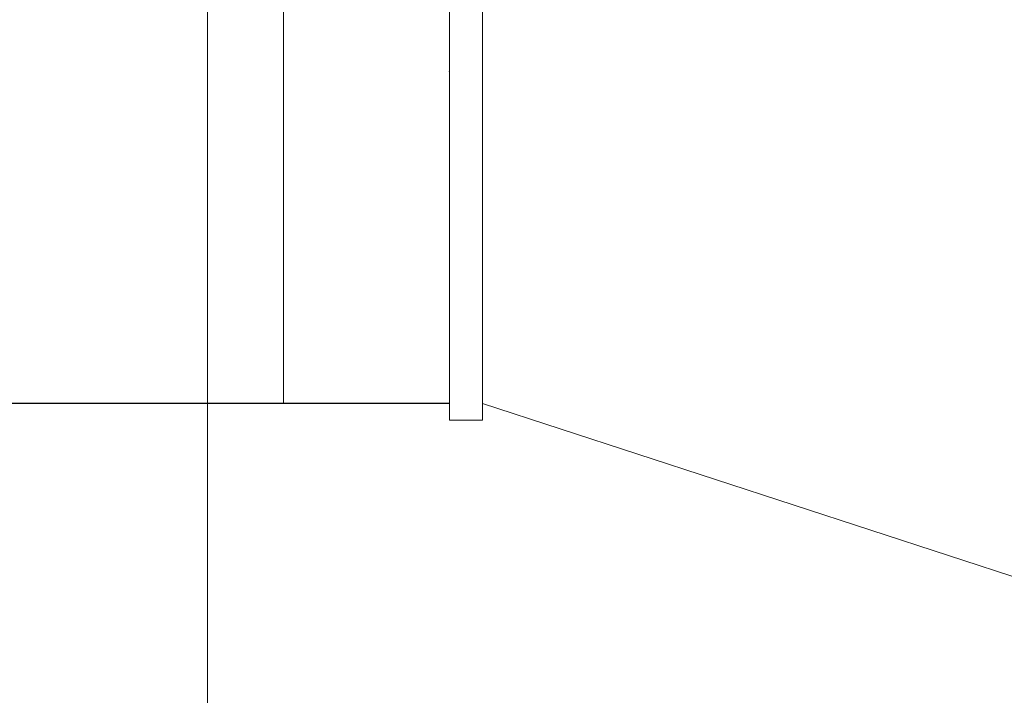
# Model space of a CAD drawing. Header units: millimetres. Extents: x -367720 to -162733, y 309172 to 337444.
# Tile 209 of 256: x -352579 to -352342, y 323571 to 323733. Entities that reach past the tile are written whole.
import ezdxf

# ---------------------------------------------------------------- set-up
doc = ezdxf.new("R2010")
doc.units = ezdxf.units.MM
doc.header["$LTSCALE"] = 10
doc.header["$MEASUREMENT"] = 0
doc.linetypes.add('ACAD_ISO03W100', pattern=[30, 12, -18])
doc.layers.get('0').update_dxf_attribs({"color": 255, "lineweight": 13})
for name, color, linetype, lineweight in [('VZ1', 6, 'Continuous', 18), ('vzt-jednotky', 3, 'Continuous', 13), ('vzt-odvod', 6, 'Continuous', 40), ('vzt-přívod', 2, 'Continuous', 40), ('vzt-spiro', 50, 'Continuous', 5), ('vzt-čárkkovaná', 50, 'ACAD_ISO03W100', 9)]:
    doc.layers.add(name, color=color, linetype=linetype, lineweight=lineweight)
doc.styles.add('ROMANS', font='ROMANS.shx', dxfattribs={"height": 80})

# ---------------------------------------------------------------- blocks, each defined once
blk = doc.blocks.new('A$C028E3DFD')
at = {"layer": 'vzt-spiro'}
for p, q in [((146, 84), (146, -84)), ((154, 84), (154, -84)), ((8, -125), (146, -80)), ((154, -84), (146, -84))]:
    blk.add_line(p, q, dxfattribs=at)
blk.add_point((154, 0), dxfattribs=at)
at = {"layer": 'vzt-čárkkovaná'}
for q in [(194, 80), (154, -80)]:
    blk.add_line((194, -80), q, dxfattribs=at)
blk = doc.blocks.new('ags')
at = {"color": 7, "linetype": 'Continuous'}
mesh = blk.add_polyface(dxfattribs=at)
corners = [(175, 806), (-525, 806), (-525, -594), (175, -594)]
mesh.append_faces([[corners[k] for k in face] for face in [(1, 2, 3), (3, 0, 1), (3, 2, 1), (1, 0, 3)]], dxfattribs={"vtx2": -1, "color": 7})
blk = doc.blocks.new('A$C44067DDB')
at = {"layer": 'vzt-odvod', "lineweight": 30}
blk.add_line((12807.5379, 11020.785, 2272), (11870.7073, 11020.785, 3550.6543), dxfattribs=at)
at = {"layer": 'vzt-jednotky'}
blk.add_blockref('ags', (13274.2624, 11101.7094), dxfattribs=at)
at = {"layer": 'vzt-čárkkovaná', "xscale": -1}
blk.add_blockref('A$C028E3DFD', (12961.5379, 11100.785, 2272), dxfattribs=at)
at = {"layer": 'VZ1', "extrusion": (1.04009e-13, 1, -4.87544e-15), "style": 'ROMANS', "width": 0.8, "flags": 1}
for tag in ['KOTA', 'USEK', 'TVAR', 'POS', 'NB2', 'NB1', 'VS', 'LT', 'D']:
    blk.add_attdef(tag, (-111318.983, 5039.0799, 11669.1415), '', height=1, dxfattribs=at)
at = {"layer": 'VZ1', "extrusion": (1, -3.06152e-16, 0), "style": 'ROMANS', "width": 0.8, "flags": 1}
for tag in ['NB2', 'NB1', 'PRUTOK', 'USEK', 'KOTA', 'NAZEV', 'PRIRUBA2', 'POS', 'MATERIAL', 'PRUMER', 'PLOCHA', 'LT', 'UHEL', 'R', 'D', 'TVAR']:
    blk.add_attdef(tag, (11669.1415, 5039.0799, 111318.983), '', height=1, rotation=90, dxfattribs=at)
at = {"layer": 'VZ1', "extrusion": (-2.71917e-32, 1, -4.44089e-16), "style": 'ROMANS', "width": 0.8, "flags": 1}
for tag, p in [('MATERIAL', (-177204.9859, 2943.2966, 11491.6104)), ('PRIRUBA', (-177204.9859, 2943.2966, 11491.6104)), ('PRUTOK', (-177204.9859, 2943.2966, 11491.6104)), ('PLOCHA', (-177204.9859, 2943.2966, 11491.6104)), ('OBVOD', (-177204.9859, 2943.2966, 11491.6104)), ('NAZEV', (-177204.9859, 2943.2966, 11491.6104)), ('KOTA', (-177204.9859, 2943.2966, 11491.6104)), ('USEK', (-177204.9859, 2943.2966, 11491.6104)), ('TVAR', (-177204.9859, 2943.2966, 11491.6104)), ('NBN', (-177204.9859, 2943.2966, 11491.6104)), ('POS', (-177204.9859, 2943.2966, 11491.6104)), ('NB3', (-177204.9859, 2943.2966, 11491.6104)), ('VS', (-177204.9859, 2943.2966, 11491.6104)), ('LT', (-177204.9859, 2943.2966, 11491.6104)), ('B', (-177204.9859, 2943.2966, 11491.6104)), ('R', (-177204.9859, 2943.2966, 11491.6104)), ('A', (-177204.9859, 2943.2966, 11491.6104)), ('MATERIAL', (-11332.888, 6131.7212, 9501.275)), ('MATERIAL', (-11332.9671, 2943.2966, 9501.275)), ('PRIRUBA', (-11332.888, 6131.7212, 9501.275)), ('PRIRUBA', (-11332.9671, 2943.2966, 9501.275)), ('PRUTOK', (-11332.888, 6131.7212, 9501.275)), ('PRUTOK', (-11332.9671, 2943.2966, 9501.275)), ('PLOCHA', (-11332.888, 6131.7212, 9501.275)), ('PLOCHA', (-11332.9671, 2943.2966, 9501.275)), ('OBVOD', (-11332.888, 6131.7212, 9501.275)), ('OBVOD', (-11332.9671, 2943.2966, 9501.275)), ('NAZEV', (-11332.888, 6131.7212, 9501.275)), ('NAZEV', (-11332.9671, 2943.2966, 9501.275)), ('KOTA', (-11332.888, 6131.7212, 9501.275)), ('USEK', (-11332.888, 6131.7212, 9501.275)), ('KOTA', (-11332.9671, 2943.2966, 9501.275)), ('USEK', (-11332.9671, 2943.2966, 9501.275)), ('TVAR', (-11332.888, 6131.7212, 9501.275)), ('TVAR', (-11332.9671, 2943.2966, 9501.275)), ('NBN', (-11332.888, 6131.7212, 9501.275)), ('NBN', (-11332.9671, 2943.2966, 9501.275)), ('POS', (-11332.888, 6131.7212, 9501.275)), ('NB3', (-11332.888, 6131.7212, 9501.275)), ('POS', (-11332.9671, 2943.2966, 9501.275)), ('NB3', (-11332.9671, 2943.2966, 9501.275)), ('VS', (-11332.888, 6131.7212, 9501.275)), ('LT', (-11332.888, 6131.7212, 9501.275)), ('VS', (-11332.9671, 2943.2966, 9501.275)), ('LT', (-11332.9671, 2943.2966, 9501.275)), ('B', (-11332.888, 6131.7212, 9501.275)), ('R', (-11332.888, 6131.7212, 9501.275)), ('A', (-11332.888, 6131.7212, 9501.275)), ('B', (-11332.9671, 2943.2966, 9501.275)), ('R', (-11332.9671, 2943.2966, 9501.275)), ('A', (-11332.9671, 2943.2966, 9501.275)), ('MATERIAL', (-109446.9123, 2943.2966, 9501.275)), ('PRIRUBA', (-109446.9123, 2943.2966, 9501.275)), ('PRUTOK', (-109446.9123, 2943.2966, 9501.275)), ('PLOCHA', (-109446.9123, 2943.2966, 9501.275)), ('OBVOD', (-109446.9123, 2943.2966, 9501.275)), ('NAZEV', (-109446.9123, 2943.2966, 9501.275)), ('KOTA', (-109446.9123, 2943.2966, 9501.275)), ('USEK', (-109446.9123, 2943.2966, 9501.275)), ('TVAR', (-109446.9123, 2943.2966, 9501.275)), ('NBN', (-109446.9123, 2943.2966, 9501.275)), ('POS', (-109446.9123, 2943.2966, 9501.275)), ('NB3', (-109446.9123, 2943.2966, 9501.275)), ('VS', (-109446.9123, 2943.2966, 9501.275)), ('LT', (-109446.9123, 2943.2966, 9501.275)), ('B', (-109446.9123, 2943.2966, 9501.275)), ('R', (-109446.9123, 2943.2966, 9501.275)), ('A', (-109446.9123, 2943.2966, 9501.275))]:
    blk.add_attdef(tag, p, '', height=1, dxfattribs=at)
at = {"layer": 'VZ1', "extrusion": (-1, 0, 0), "style": 'ROMANS', "width": 0.8, "flags": 1}
for tag, p in [('NB3', (-11312.8354, 2943.2966, -178642.0188)), ('PRUTOK', (-11312.8354, 2943.2966, -178642.0188)), ('USEK', (-11312.8354, 2943.2966, -178642.0188)), ('VS', (-11312.8354, 2943.2966, -178642.0188)), ('NAZEV', (-11312.8354, 2943.2966, -178642.0188)), ('KOTA', (-11312.8354, 2943.2966, -178642.0188)), ('POS', (-11312.8354, 2943.2966, -178642.0188)), ('MATERIAL', (-11312.8354, 2943.2966, -178642.0188)), ('PRIRUBA', (-11312.8354, 2943.2966, -178642.0188)), ('PLOCHA', (-11312.8354, 2943.2966, -178642.0188)), ('OBVOD', (-11312.8354, 2943.2966, -178642.0188)), ('R', (-11312.8354, 2943.2966, -178642.0188)), ('LT', (-11312.8354, 2943.2966, -178642.0188)), ('B', (-11312.8354, 2943.2966, -178642.0188)), ('A', (-11312.8354, 2943.2966, -178642.0188)), ('TVAR', (-11312.8354, 2943.2966, -178642.0188)), ('NB3', (-9322.5, 6131.7212, -12769.9209)), ('PRUTOK', (-9322.5, 6131.7212, -12769.9209)), ('USEK', (-9322.5, 6131.7212, -12769.9209)), ('VS', (-9322.5, 6131.7212, -12769.9209)), ('NAZEV', (-9322.5, 6131.7212, -12769.9209)), ('KOTA', (-9322.5, 6131.7212, -12769.9209)), ('POS', (-9322.5, 6131.7212, -12769.9209)), ('MATERIAL', (-9322.5, 6131.7212, -12769.9209)), ('PRIRUBA', (-9322.5, 6131.7212, -12769.9209)), ('PLOCHA', (-9322.5, 6131.7212, -12769.9209)), ('OBVOD', (-9322.5, 6131.7212, -12769.9209)), ('R', (-9322.5, 6131.7212, -12769.9209)), ('LT', (-9322.5, 6131.7212, -12769.9209)), ('B', (-9322.5, 6131.7212, -12769.9209)), ('A', (-9322.5, 6131.7212, -12769.9209)), ('TVAR', (-9322.5, 6131.7212, -12769.9209)), ('NB3', (-9322.5, 2943.2966, -12770)), ('PRUTOK', (-9322.5, 2943.2966, -12770)), ('USEK', (-9322.5, 2943.2966, -12770)), ('VS', (-9322.5, 2943.2966, -12770)), ('NAZEV', (-9322.5, 2943.2966, -12770)), ('KOTA', (-9322.5, 2943.2966, -12770)), ('POS', (-9322.5, 2943.2966, -12770)), ('MATERIAL', (-9322.5, 2943.2966, -12770)), ('PRIRUBA', (-9322.5, 2943.2966, -12770)), ('PLOCHA', (-9322.5, 2943.2966, -12770)), ('OBVOD', (-9322.5, 2943.2966, -12770)), ('R', (-9322.5, 2943.2966, -12770)), ('LT', (-9322.5, 2943.2966, -12770)), ('B', (-9322.5, 2943.2966, -12770)), ('A', (-9322.5, 2943.2966, -12770)), ('TVAR', (-9322.5, 2943.2966, -12770)), ('NB3', (-9322.5, 2943.2966, -110883.9452)), ('PRUTOK', (-9322.5, 2943.2966, -110883.9452)), ('USEK', (-9322.5, 2943.2966, -110883.9452)), ('VS', (-9322.5, 2943.2966, -110883.9452)), ('NAZEV', (-9322.5, 2943.2966, -110883.9452)), ('KOTA', (-9322.5, 2943.2966, -110883.9452)), ('POS', (-9322.5, 2943.2966, -110883.9452)), ('MATERIAL', (-9322.5, 2943.2966, -110883.9452)), ('PRIRUBA', (-9322.5, 2943.2966, -110883.9452)), ('PLOCHA', (-9322.5, 2943.2966, -110883.9452)), ('OBVOD', (-9322.5, 2943.2966, -110883.9452)), ('R', (-9322.5, 2943.2966, -110883.9452)), ('LT', (-9322.5, 2943.2966, -110883.9452)), ('B', (-9322.5, 2943.2966, -110883.9452)), ('A', (-9322.5, 2943.2966, -110883.9452)), ('TVAR', (-9322.5, 2943.2966, -110883.9452))]:
    blk.add_attdef(tag, p, '', height=1, rotation=270, dxfattribs=at)
at = {"layer": 'VZ1', "extrusion": (1, -2.32324e-14, 0), "style": 'ROMANS', "width": 0.8, "flags": 1}
for tag in ['NB2', 'NB1', 'PRUTOK', 'USEK', 'KOTA', 'NAZEV', 'PRIRUBA2', 'POS', 'MATERIAL', 'PRUMER', 'PLOCHA', 'LT', 'UHEL', 'R', 'D', 'TVAR']:
    blk.add_attdef(tag, (11224.1742, 2147.9426, 13745.0379), '', height=1, rotation=270, dxfattribs=at)
at = {"layer": 'VZ1', "extrusion": (-1.83691e-16, -1, 0), "style": 'ROMANS', "width": 0.8, "flags": 1}
for tag in ['POZNAMKA', 'NB2', 'NB1', 'DATA-HODNOTA', 'DATA-KLIC', 'PRUTOK', 'USEK', 'DRUHTLUM', 'ZETA', 'PR', 'TYP', 'NAZEV', 'POS', 'VETA']:
    blk.add_attdef(tag, (111863.9472, 3000, -10940.785), '', height=1, dxfattribs=at)
at = {"layer": 'VZ1', "extrusion": (0, 1, -1.26974e-15), "style": 'ROMANS', "width": 0.8, "flags": 1}
for tag in ['PRIRUBA2', 'MATERIAL', 'PRUMER', 'IZOLACE', 'PRUTOK', 'PLOCHA', 'NASTCE', 'NAZEV', 'KOTA', 'USEK', 'TVAR', 'POS', 'NB2', 'NB1', 'VS', 'LT', 'D']:
    blk.add_attdef(tag, (-111858.983, 2389.3275, 10075), '', height=1, dxfattribs=at)
at = {"layer": 'VZ1', "style": 'ROMANS', "width": 0.8, "flags": 1}
for tag in ['VS', 'OBVOD', 'USEK', 'IZOLACE', 'NASTCE', 'PRUTOK', 'KOTA', 'POS', 'PRIRUBA', 'PLOCHA', 'A1', 'TVAR', 'NB2', 'NB1', 'NAZEV', 'MATERIAL', 'LT', 'B1']:
    blk.add_attdef(tag, (12740, 9530), '', height=1, rotation=270, dxfattribs=at)
at = {"layer": 'VZ1', "extrusion": (0, -1, 0), "style": 'ROMANS', "width": 0.8, "flags": 1}
for tag, p in [('NBN', (179201.405, 2639.0523, -9490.3354)), ('NB3', (179201.405, 2639.0523, -9490.3354)), ('PRUTOK', (179201.405, 2639.0523, -9490.3354)), ('USEK', (179201.405, 2639.0523, -9490.3354)), ('VS', (179201.405, 2639.0523, -9490.3354)), ('NAZEV', (179201.405, 2639.0523, -9490.3354)), ('KOTA', (179201.405, 2639.0523, -9490.3354)), ('POS', (179201.405, 2639.0523, -9490.3354)), ('MATERIAL', (179201.405, 2639.0523, -9490.3354)), ('PRIRUBA', (179201.405, 2639.0523, -9490.3354)), ('PLOCHA', (179201.405, 2639.0523, -9490.3354)), ('OBVOD', (179201.405, 2639.0523, -9490.3354)), ('R', (179201.405, 2639.0523, -9490.3354)), ('LT', (179201.405, 2639.0523, -9490.3354)), ('B', (179201.405, 2639.0523, -9490.3354)), ('A', (179201.405, 2639.0523, -9490.3354)), ('TVAR', (179201.405, 2639.0523, -9490.3354)), ('NBN', (13329.3863, 2639.0523, -7500)), ('NB3', (13329.3863, 2639.0523, -7500)), ('PRUTOK', (13329.3863, 2639.0523, -7500)), ('USEK', (13329.3863, 2639.0523, -7500)), ('VS', (13329.3863, 2639.0523, -7500)), ('NAZEV', (13329.3863, 2639.0523, -7500)), ('KOTA', (13329.3863, 2639.0523, -7500)), ('POS', (13329.3863, 2639.0523, -7500)), ('MATERIAL', (13329.3863, 2639.0523, -7500)), ('PRIRUBA', (13329.3863, 2639.0523, -7500)), ('PLOCHA', (13329.3863, 2639.0523, -7500)), ('OBVOD', (13329.3863, 2639.0523, -7500)), ('R', (13329.3863, 2639.0523, -7500)), ('LT', (13329.3863, 2639.0523, -7500)), ('B', (13329.3863, 2639.0523, -7500)), ('A', (13329.3863, 2639.0523, -7500)), ('TVAR', (13329.3863, 2639.0523, -7500)), ('TVAR', (111443.3315, 2639.0523, -7500)), ('A', (111443.3315, 2639.0523, -7500)), ('B', (111443.3315, 2639.0523, -7500)), ('LT', (111443.3315, 2639.0523, -7500)), ('R', (111443.3315, 2639.0523, -7500)), ('OBVOD', (111443.3315, 2639.0523, -7500)), ('PLOCHA', (111443.3315, 2639.0523, -7500)), ('PRIRUBA', (111443.3315, 2639.0523, -7500)), ('MATERIAL', (111443.3315, 2639.0523, -7500)), ('POS', (111443.3315, 2639.0523, -7500)), ('KOTA', (111443.3315, 2639.0523, -7500)), ('NAZEV', (111443.3315, 2639.0523, -7500)), ('VS', (111443.3315, 2639.0523, -7500)), ('USEK', (111443.3315, 2639.0523, -7500)), ('PRUTOK', (111443.3315, 2639.0523, -7500)), ('NB3', (111443.3315, 2639.0523, -7500)), ('NBN', (111443.3315, 2639.0523, -7500)), ('NBN', (111443.3315, 2639.0523, -7500)), ('NB3', (111443.3315, 2639.0523, -7500)), ('PRUTOK', (111443.3315, 2639.0523, -7500)), ('USEK', (111443.3315, 2639.0523, -7500)), ('VS', (111443.3315, 2639.0523, -7500)), ('NAZEV', (111443.3315, 2639.0523, -7500)), ('KOTA', (111443.3315, 2639.0523, -7500)), ('POS', (111443.3315, 2639.0523, -7500)), ('MATERIAL', (111443.3315, 2639.0523, -7500)), ('PRIRUBA', (111443.3315, 2639.0523, -7500)), ('PLOCHA', (111443.3315, 2639.0523, -7500)), ('OBVOD', (111443.3315, 2639.0523, -7500)), ('R', (111443.3315, 2639.0523, -7500)), ('LT', (111443.3315, 2639.0523, -7500)), ('B', (111443.3315, 2639.0523, -7500)), ('A', (111443.3315, 2639.0523, -7500)), ('TVAR', (111443.3315, 2639.0523, -7500))]:
    blk.add_attdef(tag, p, '', height=1, rotation=90, dxfattribs=at)
at = {"layer": 'VZ1', "extrusion": (2.83287e-14, -1, 0), "style": 'ROMANS', "width": 0.8, "flags": 1}
for tag, p in [('IZOLACE', (4619.6938, 3000, -5099.5832)), ('NASTCE', (4619.6938, 3000, -5099.5832)), ('NB2', (4619.6938, 3000, -5099.5832)), ('NB1', (4619.6938, 3000, -5099.5832)), ('VS', (4619.6938, 3000, -5099.5832)), ('PRUTOK', (4619.6938, 3000, -5099.5832)), ('USEK', (4619.6938, 3000, -5099.5832)), ('KOTA', (4619.6938, 3000, -5099.5832)), ('NAZEV', (4619.6938, 3000, -5099.5832)), ('PRIRUBA2', (4619.6938, 3000, -5099.5832)), ('POS', (4619.6938, 3000, -5099.5832)), ('MATERIAL', (4619.6938, 3000, -5099.5832)), ('PRUMER', (4619.6938, 3000, -5099.5832)), ('PLOCHA', (4619.6938, 3000, -5099.5832)), ('LT', (4619.6938, 3000, -5099.5832)), ('D', (4619.6938, 3000, -5099.5832)), ('TVAR', (4619.6938, 3000, -5099.5832)), ('IZOLACE', (102733.639, 3000, -4512.6709)), ('NASTCE', (102733.639, 3000, -4512.6709)), ('NB2', (102733.639, 3000, -4512.6709)), ('NB1', (102733.639, 3000, -4512.6709)), ('VS', (102733.639, 3000, -4512.6709)), ('PRUTOK', (102733.639, 3000, -4512.6709)), ('USEK', (102733.639, 3000, -4512.6709)), ('KOTA', (102733.639, 3000, -4512.6709)), ('NAZEV', (102733.639, 3000, -4512.6709)), ('PRIRUBA2', (102733.639, 3000, -4512.6709)), ('POS', (102733.639, 3000, -4512.6709)), ('MATERIAL', (102733.639, 3000, -4512.6709)), ('PRUMER', (102733.639, 3000, -4512.6709)), ('PLOCHA', (102733.639, 3000, -4512.6709)), ('LT', (102733.639, 3000, -4512.6709)), ('D', (102733.639, 3000, -4512.6709)), ('TVAR', (102733.639, 3000, -4512.6709))]:
    blk.add_attdef(tag, p, '', height=1, dxfattribs=at)
at = {"layer": 'vzt-přívod', "lineweight": 30, "extrusion": (-1, 0, 0), "style": 'ROMANS', "width": 0.8, "flags": 1}
for p in [(-11312.8354, 2943.2966, -178642.0188), (-9322.5, 6131.7212, -12769.9209), (-9322.5, 2943.2966, -12770), (-9322.5, 2943.2966, -110883.9452)]:
    blk.add_attdef('NBN', p, '', height=1, rotation=270, dxfattribs=at)
at = {"layer": 'vzt-přívod', "lineweight": 30, "extrusion": (0.707107, 0.707107, 0), "style": 'ROMANS', "width": 0.8, "flags": 1}
for tag, p in [('PRIRUBA2', (-1079.1254, 2936.5022, 15975.6328)), ('MATERIAL', (-1079.1254, 2936.5022, 15975.6328)), ('PRUMER', (-1079.1254, 2936.5022, 15975.6328)), ('IZOLACE', (-1079.1254, 2936.5022, 15975.6328)), ('PRUTOK', (-1079.1254, 2936.5022, 15975.6328)), ('PLOCHA', (-1079.1254, 2936.5022, 15975.6328)), ('NASTCE', (-1079.1254, 2936.5022, 15975.6328)), ('NAZEV', (-1079.1254, 2936.5022, 15975.6328)), ('KOTA', (-1079.1254, 2936.5022, 15975.6328)), ('USEK', (-1079.1254, 2936.5022, 15975.6328)), ('TVAR', (-1079.1254, 2936.5022, 15975.6328)), ('POS', (-1079.1254, 2936.5022, 15975.6328)), ('NB2', (-1079.1254, 2936.5022, 15975.6328)), ('NB1', (-1079.1254, 2936.5022, 15975.6328)), ('PRIRUBA2', (-70456.1614, 2936.5022, 85352.6688)), ('MATERIAL', (-70456.1614, 2936.5022, 85352.6688)), ('PRUMER', (-70456.1614, 2936.5022, 85352.6688)), ('IZOLACE', (-70456.1614, 2936.5022, 85352.6688)), ('PRUTOK', (-70456.1614, 2936.5022, 85352.6688)), ('PLOCHA', (-70456.1614, 2936.5022, 85352.6688)), ('NASTCE', (-70456.1614, 2936.5022, 85352.6688)), ('NAZEV', (-70456.1614, 2936.5022, 85352.6688)), ('KOTA', (-70456.1614, 2936.5022, 85352.6688)), ('USEK', (-70456.1614, 2936.5022, 85352.6688)), ('TVAR', (-70456.1614, 2936.5022, 85352.6688)), ('POS', (-70456.1614, 2936.5022, 85352.6688)), ('NB2', (-70456.1614, 2936.5022, 85352.6688)), ('NB1', (-70456.1614, 2936.5022, 85352.6688)), ('VS', (-1079.1254, 2936.5022, 15975.6328)), ('LT', (-1079.1254, 2936.5022, 15975.6328)), ('D', (-1079.1254, 2936.5022, 15975.6328)), ('VS', (-70456.1614, 2936.5022, 85352.6688)), ('LT', (-70456.1614, 2936.5022, 85352.6688)), ('D', (-70456.1614, 2936.5022, 85352.6688))]:
    blk.add_attdef(tag, p, '', height=1, dxfattribs=at)
at = {"layer": 'vzt-přívod', "lineweight": 30, "style": 'ROMANS', "width": 0.8, "flags": 1}
for tag, p in [('USEK', (11882.7585, 10460.1981, 2936.5022)), ('UHEL', (11882.7585, 10460.1981, 2936.5022)), ('PRUTOK', (11882.7585, 10460.1981, 2936.5022)), ('KOTA', (11882.7585, 10460.1981, 2936.5022)), ('PRIRUBA2', (11882.7585, 10460.1981, 2936.5022)), ('POS', (11882.7585, 10460.1981, 2936.5022)), ('PRUMER', (11882.7585, 10460.1981, 2936.5022)), ('PLOCHA', (11882.7585, 10460.1981, 2936.5022)), ('TVAR', (11882.7585, 10460.1981, 2936.5022)), ('NB2', (11882.7585, 10460.1981, 2936.5022)), ('NB1', (11882.7585, 10460.1981, 2936.5022)), ('NAZEV', (11882.7585, 10460.1981, 2936.5022)), ('MATERIAL', (11882.7585, 10460.1981, 2936.5022)), ('LT', (11882.7585, 10460.1981, 2936.5022)), ('R', (11882.7585, 10460.1981, 2936.5022)), ('D', (11882.7585, 10460.1981, 2936.5022)), ('USEK', (109996.7036, 10460.1981, 2936.5022)), ('UHEL', (109996.7036, 10460.1981, 2936.5022)), ('PRUTOK', (109996.7036, 10460.1981, 2936.5022)), ('KOTA', (109996.7036, 10460.1981, 2936.5022)), ('PRIRUBA2', (109996.7036, 10460.1981, 2936.5022)), ('POS', (109996.7036, 10460.1981, 2936.5022)), ('PRUMER', (109996.7036, 10460.1981, 2936.5022)), ('PLOCHA', (109996.7036, 10460.1981, 2936.5022)), ('TVAR', (109996.7036, 10460.1981, 2936.5022)), ('NB2', (109996.7036, 10460.1981, 2936.5022)), ('NB1', (109996.7036, 10460.1981, 2936.5022)), ('NAZEV', (109996.7036, 10460.1981, 2936.5022)), ('MATERIAL', (109996.7036, 10460.1981, 2936.5022)), ('LT', (109996.7036, 10460.1981, 2936.5022)), ('R', (109996.7036, 10460.1981, 2936.5022)), ('D', (109996.7036, 10460.1981, 2936.5022))]:
    blk.add_attdef(tag, p, '', height=1, rotation=270, dxfattribs=at)
at = {"layer": 'vzt-přívod', "lineweight": 30, "extrusion": (-1, 0, 1.77636e-15), "style": 'ROMANS', "width": 0.8, "flags": 1}
for tag in ['IZOLACE', 'NASTCE', 'NB2', 'NB1', 'VS', 'PRUTOK', 'USEK', 'KOTA', 'NAZEV', 'POS', 'MATERIAL', 'PRIRUBA', 'PLOCHA', 'OBVOD', 'LT', 'B1', 'A1', 'TVAR']:
    blk.add_attdef(tag, (-9530, 2813.2966, -12620), '', height=1, dxfattribs=at)

msp = doc.modelspace()

# ---------------------------------------------------------------- block references
msp.add_blockref('A$C44067DDB', (-365282.86, 312620.06))

doc.saveas('drawing.dxf')
